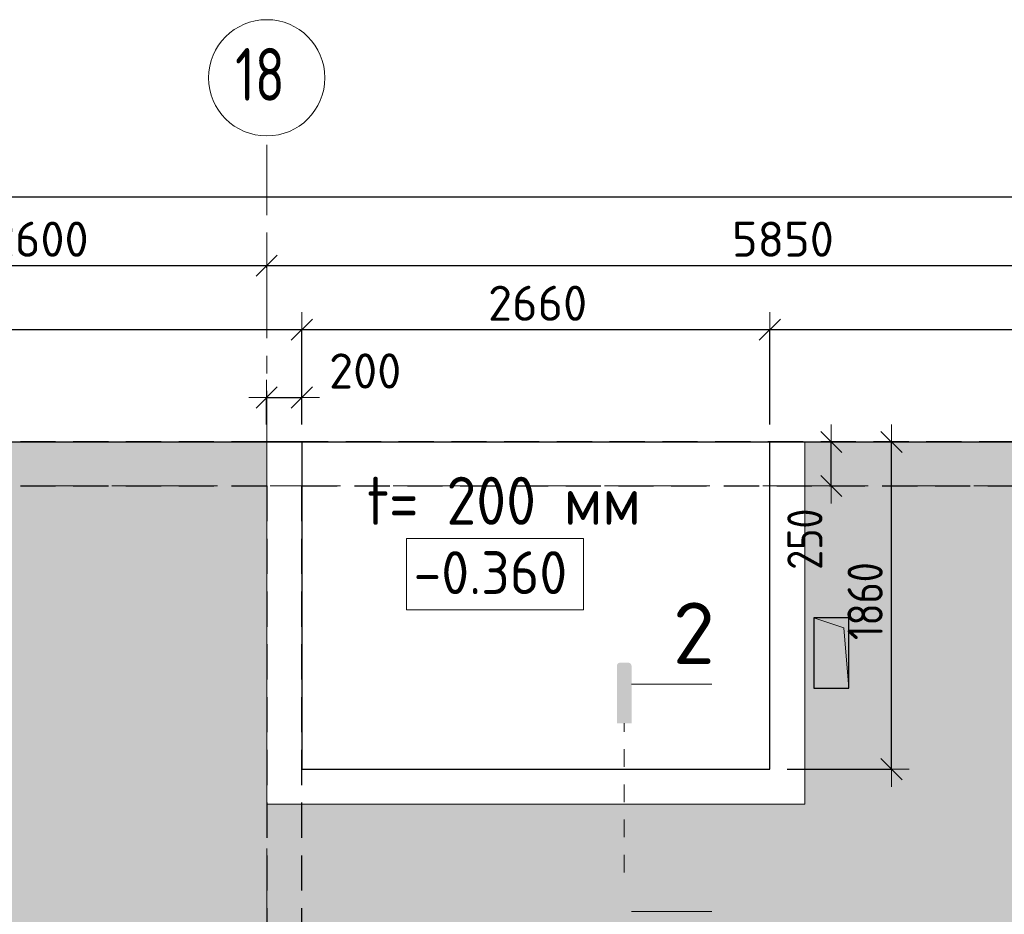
# Model space of a CAD drawing. Header units: metres. Extents: x -38 to 89, y -15 to 19.
# Tile 93 of 120: x 44 to 50, y 14 to 19. Entities that reach past the tile are written whole.
import ezdxf

# ---------------------------------------------------------------- set-up
doc = ezdxf.new("R2010")
doc.units = ezdxf.units.M
doc.header["$PDMODE"] = 65
for name, pattern in [('______11', [0.5, 0.4, -0.05, 0, -0.05]), ('______2', [0.27, 0.2, -0.07]), ('______5', [1.1, 0.8, -0.1, 0.1, -0.1]), ('______9', [0.1, 0, -0.1])]:
    doc.linetypes.add(name, pattern=pattern)
for name, color, linetype, lineweight in [('XR$2$Осевая линия (1)', 7, '______5', 13), ('XR$2$Размерная линия (1)', 7, 'Continuous', 13), ('XR$3$Перекрытие (1)', 7, 'Continuous', 35), ('XR$3$Перекрытие (2)', 7, 'Continuous', 35), ('XR$4$Заливка', 7, 'Continuous', 13), ('XR$4$Перекрытие (1)', 7, 'Continuous', 35), ('XR$4$Перекрытие (2)', 7, 'Continuous', 35), ('XR$4$Размерная линия (1)', 7, 'Continuous', 13), ('XR$4$Текст_ примечание', 7, 'Continuous', 13), ('XR$6$Стена (1)', 7, 'Continuous', 35)]:
    doc.layers.add(name, color=color, linetype=linetype, lineweight=lineweight)
doc.layers.add('XR$3$Макрос проема_ отверстия', color=7, linetype='Continuous', lineweight=13, true_color=0x2d2d2d)
doc.styles.add('ISOCPEUR', font='txt')
doc.dimstyles.new('DIMSTYLE_3', dxfattribs={"dimtxt": 0.2, "dimasz": 0.2, "dimexe": 0, "dimexo": 0, "dimgap": 0.1, "dimtad": 2, "dimdec": 0, "dimlfac": 1000, "dimrnd": 5, "dimzin": 12, "dimdsep": 46, "dimtxsty": 'ISOCPEUR', "dimblk1": 'ALL_ML_STRICH', "dimblk2": 'ALL_ML_STRICH', "dimsah": 1, "dimcen": 0, "dimclrd": 7, "dimclre": 256, "dimclrt": 7, "dimadec": 0, "dimazin": 0, "dimtfac": 1, "dimtdec": 0, "dimtix": 1, "dimtmove": 2, "dimatfit": 3, "dimfxl": 0, "dimtzin": 0, "dimlwd": 0, "dimlwe": -3, "dimarcsym": 0})
doc.dimstyles.new('DIMSTYLE_6', dxfattribs={"dimtxt": 0.2, "dimasz": 0.2, "dimexe": 0, "dimexo": 0, "dimgap": 0.1, "dimtad": 2, "dimdec": 0, "dimlfac": 1000, "dimrnd": 5, "dimzin": 12, "dimdsep": 46, "dimtxsty": 'ISOCPEUR', "dimblk1": 'ALL_ML_STRICH', "dimblk2": 'ALL_ML_STRICH', "dimsah": 1, "dimcen": 0, "dimclrd": 7, "dimclre": 256, "dimclrt": 7, "dimadec": 0, "dimazin": 0, "dimtfac": 1, "dimtdec": 0, "dimtix": 1, "dimtmove": 2, "dimatfit": 3, "dimfxl": 0, "dimtvp": 1.2, "dimtzin": 0, "dimlwd": 0, "dimlwe": -3, "dimarcsym": 0})

# ---------------------------------------------------------------- blocks, each defined once
blk = doc.blocks.new('ALL_ML_STRICH')
at = {"color": 0, "linetype": 'ByBlock', "lineweight": -2}
for p, q in [((-0.3, -0.3), (0.3, 0.3)), ((0, -0.5), (0, 0.5)), ((-1, 0), (0.5, 0))]:
    blk.add_line(p, q, dxfattribs=at)
blk = doc.blocks.new('*D19')
at = {"layer": 'DEFPOINTS', "color": 7, "linetype": 'Continuous', "lineweight": 13, "transparency": 33554687}
for p in [(0.5, 18.0429), (0.5, 17.9468), (61.6, 17.1197)]:
    blk.add_point(p, dxfattribs=at)
at = {"layer": 'XR$2$Размерная линия (1)', "color": 9, "linetype": 'Continuous', "lineweight": -2, "true_color": 0xc7c7c7, "transparency": 33554687}
for p, q in [((0.5, 17.9668), (0.5, 18.0429)), ((61.6, 17.1397), (61.6, 18.0429))]:
    blk.add_line(p, q, dxfattribs=at)
at = {"layer": 'XR$2$Размерная линия (1)', "color": 7, "linetype": 'Continuous', "lineweight": -2, "transparency": 33554687}
blk.add_line((0.5, 18.0429), (61.6, 18.0429), dxfattribs=at)
at = {"layer": 'XR$2$Размерная линия (1)', "color": 7, "linetype": 'Continuous', "lineweight": 13, "transparency": 33554687, "xscale": 0.2, "yscale": 0.2, "zscale": 0.2, "rotation": 180}
blk.add_blockref('ALL_ML_STRICH', (0.5, 18.0429), dxfattribs=at)
at = {"layer": 'XR$2$Размерная линия (1)', "color": 7, "linetype": 'Continuous', "lineweight": 13, "transparency": 33554687, "xscale": 0.2, "yscale": 0.2, "zscale": 0.2}
blk.add_blockref('ALL_ML_STRICH', (61.6, 18.0429), dxfattribs=at)
at = {"layer": 'XR$2$Размерная линия (1)', "color": 7, "linetype": 'Continuous', "lineweight": 13, "transparency": 33554687, "insert": (31.1, 18.1929), "char_height": 0.2, "width": 1, "attachment_point": 5, "style": 'ISOCPEUR'}
blk.add_mtext('\\A1;{61100}', dxfattribs=at)
blk = doc.blocks.new('*D30')
at = {"layer": 'DEFPOINTS', "color": 7, "linetype": 'Continuous', "lineweight": 13, "transparency": 33554687}
for p in [(43.05, 17.6744), (43.05, 17.6528), (45.65, 17.6202)]:
    blk.add_point(p, dxfattribs=at)
at = {"layer": 'XR$2$Размерная линия (1)', "color": 9, "linetype": 'Continuous', "lineweight": -2, "true_color": 0xc7c7c7, "transparency": 33554687}
for p, q in [((43.05, 17.6544), (43.05, 17.6528)), ((45.65, 17.6402), (45.65, 17.6528))]:
    blk.add_line(p, q, dxfattribs=at)
at = {"layer": 'XR$2$Размерная линия (1)', "color": 7, "linetype": 'Continuous', "lineweight": -2, "transparency": 33554687}
blk.add_line((43.05, 17.6528), (45.65, 17.6528), dxfattribs=at)
at = {"layer": 'XR$2$Размерная линия (1)', "color": 7, "linetype": 'Continuous', "lineweight": 13, "transparency": 33554687, "xscale": 0.2, "yscale": 0.2, "zscale": 0.2, "rotation": 180}
blk.add_blockref('ALL_ML_STRICH', (43.05, 17.6528), dxfattribs=at)
at = {"layer": 'XR$2$Размерная линия (1)', "color": 7, "linetype": 'Continuous', "lineweight": 13, "transparency": 33554687, "xscale": 0.2, "yscale": 0.2, "zscale": 0.2}
blk.add_blockref('ALL_ML_STRICH', (45.65, 17.6528), dxfattribs=at)
at = {"layer": 'XR$2$Размерная линия (1)', "color": 7, "linetype": 'Continuous', "lineweight": 13, "transparency": 33554687, "insert": (44.36, 17.8028), "char_height": 0.2, "width": 0.8, "attachment_point": 5, "style": 'ISOCPEUR'}
blk.add_mtext('\\A1;{2600}', dxfattribs=at)
blk = doc.blocks.new('*D31')
at = {"layer": 'DEFPOINTS', "color": 7, "linetype": 'Continuous', "lineweight": 13, "transparency": 33554687}
for p in [(45.65, 17.6528), (45.65, 17.6202), (51.5, 17.3896)]:
    blk.add_point(p, dxfattribs=at)
at = {"layer": 'XR$2$Размерная линия (1)', "color": 9, "linetype": 'Continuous', "lineweight": -2, "true_color": 0xc7c7c7, "transparency": 33554687}
for p, q in [((45.65, 17.6402), (45.65, 17.6528)), ((51.5, 17.4096), (51.5, 17.6528))]:
    blk.add_line(p, q, dxfattribs=at)
at = {"layer": 'XR$2$Размерная линия (1)', "color": 7, "linetype": 'Continuous', "lineweight": -2, "transparency": 33554687}
blk.add_line((45.65, 17.6528), (51.5, 17.6528), dxfattribs=at)
at = {"layer": 'XR$2$Размерная линия (1)', "color": 7, "linetype": 'Continuous', "lineweight": 13, "transparency": 33554687, "xscale": 0.2, "yscale": 0.2, "zscale": 0.2, "rotation": 180}
blk.add_blockref('ALL_ML_STRICH', (45.65, 17.6528), dxfattribs=at)
at = {"layer": 'XR$2$Размерная линия (1)', "color": 7, "linetype": 'Continuous', "lineweight": 13, "transparency": 33554687, "xscale": 0.2, "yscale": 0.2, "zscale": 0.2}
blk.add_blockref('ALL_ML_STRICH', (51.5, 17.6528), dxfattribs=at)
at = {"layer": 'XR$2$Размерная линия (1)', "color": 7, "linetype": 'Continuous', "lineweight": 13, "transparency": 33554687, "insert": (48.585, 17.8028), "char_height": 0.2, "width": 0.8, "attachment_point": 5, "style": 'ISOCPEUR'}
blk.add_mtext('\\A1;{5850}', dxfattribs=at)
blk = doc.blocks.new('Отображение проема', base_point=(-1.158, -49.309))
at = {"layer": 'XR$3$Макрос проема_ отверстия', "true_color": 0x000000, "transparency": 33554687}
blk.add_hatch(color=18, dxfattribs=at).paths.add_polyline_path([(-1.158, -50.109), (-1.045, -49.423), (-0.358, -49.309), (-1.158, -49.309)])
at = {"layer": 'XR$3$Макрос проема_ отверстия', "transparency": 33554687}
for p, q in [((-1.158, -50.109), (-1.158, -49.309)), ((-1.158, -49.309), (-0.358, -49.309)), ((-1.045, -49.423), (-0.358, -49.309)), ((-1.158, -50.109), (-1.045, -49.423))]:
    blk.add_line(p, q, dxfattribs=at)
blk = doc.blocks.new('*D352')
at = {"layer": 'DEFPOINTS', "color": 7, "linetype": 'Continuous', "lineweight": 13, "transparency": 33554687}
for p in [(45.6495, 16.9031), (45.6495, 16.65), (45.85, 16.65)]:
    blk.add_point(p, dxfattribs=at)
at = {"layer": 'XR$4$Размерная линия (1)', "color": 9, "linetype": 'Continuous', "lineweight": -2, "true_color": 0xc7c7c7, "transparency": 33554687}
for p, q in [((45.6495, 16.75), (45.6495, 16.9031)), ((45.85, 16.75), (45.85, 16.9031))]:
    blk.add_line(p, q, dxfattribs=at)
at = {"layer": 'XR$4$Размерная линия (1)', "color": 7, "linetype": 'Continuous', "lineweight": -2, "transparency": 33554687}
blk.add_line((45.6495, 16.9031), (45.85, 16.9031), dxfattribs=at)
at = {"layer": 'XR$4$Размерная линия (1)', "color": 7, "linetype": 'Continuous', "lineweight": 13, "transparency": 33554687, "xscale": 0.2, "yscale": 0.2, "zscale": 0.2, "rotation": 180}
blk.add_blockref('ALL_ML_STRICH', (45.6495, 16.9031), dxfattribs=at)
at = {"layer": 'XR$4$Размерная линия (1)', "color": 7, "linetype": 'Continuous', "lineweight": 13, "transparency": 33554687, "xscale": 0.2, "yscale": 0.2, "zscale": 0.2}
blk.add_blockref('ALL_ML_STRICH', (45.85, 16.9031), dxfattribs=at)
at = {"layer": 'XR$4$Размерная линия (1)', "color": 7, "linetype": 'Continuous', "lineweight": 13, "transparency": 33554687, "insert": (46.2101, 17.0537), "char_height": 0.2, "width": 0.6, "attachment_point": 5, "style": 'ISOCPEUR'}
blk.add_mtext('\\A1;{200}', dxfattribs=at)
blk = doc.blocks.new('*D505')
at = {"layer": 'DEFPOINTS', "color": 7, "linetype": 'Continuous', "lineweight": 13, "transparency": 33554687}
for p in [(32.725, 17.2887), (32.725, 16.65), (45.85, 16.65)]:
    blk.add_point(p, dxfattribs=at)
at = {"layer": 'XR$4$Размерная линия (1)', "color": 9, "linetype": 'Continuous', "lineweight": -2, "true_color": 0xc7c7c7, "transparency": 33554687}
for p, q in [((32.725, 16.75), (32.725, 17.2887)), ((45.85, 16.75), (45.85, 17.2887))]:
    blk.add_line(p, q, dxfattribs=at)
at = {"layer": 'XR$4$Размерная линия (1)', "color": 7, "linetype": 'Continuous', "lineweight": -2, "transparency": 33554687}
blk.add_line((32.725, 17.2887), (45.85, 17.2887), dxfattribs=at)
at = {"layer": 'XR$4$Размерная линия (1)', "color": 7, "linetype": 'Continuous', "lineweight": 13, "transparency": 33554687, "xscale": 0.2, "yscale": 0.2, "zscale": 0.2, "rotation": 180}
blk.add_blockref('ALL_ML_STRICH', (32.725, 17.2887), dxfattribs=at)
at = {"layer": 'XR$4$Размерная линия (1)', "color": 7, "linetype": 'Continuous', "lineweight": 13, "transparency": 33554687, "xscale": 0.2, "yscale": 0.2, "zscale": 0.2}
blk.add_blockref('ALL_ML_STRICH', (45.85, 17.2887), dxfattribs=at)
at = {"layer": 'XR$4$Размерная линия (1)', "color": 7, "linetype": 'Continuous', "lineweight": 13, "transparency": 33554687, "insert": (39.3375, 17.4387), "char_height": 0.2, "width": 1, "attachment_point": 5, "style": 'ISOCPEUR'}
blk.add_mtext('\\A1;{13125}', dxfattribs=at)
blk = doc.blocks.new('*D506')
at = {"layer": 'DEFPOINTS', "color": 7, "linetype": 'Continuous', "lineweight": 13, "transparency": 33554687}
for p in [(45.85, 17.2887), (45.85, 16.65), (48.5105, 16.65)]:
    blk.add_point(p, dxfattribs=at)
at = {"layer": 'XR$4$Размерная линия (1)', "color": 9, "linetype": 'Continuous', "lineweight": -2, "true_color": 0xc7c7c7, "transparency": 33554687}
for p, q in [((45.85, 16.75), (45.85, 17.2887)), ((48.5105, 16.75), (48.5105, 17.2887))]:
    blk.add_line(p, q, dxfattribs=at)
at = {"layer": 'XR$4$Размерная линия (1)', "color": 7, "linetype": 'Continuous', "lineweight": -2, "transparency": 33554687}
blk.add_line((45.85, 17.2887), (48.5105, 17.2887), dxfattribs=at)
at = {"layer": 'XR$4$Размерная линия (1)', "color": 7, "linetype": 'Continuous', "lineweight": 13, "transparency": 33554687, "xscale": 0.2, "yscale": 0.2, "zscale": 0.2, "rotation": 180}
blk.add_blockref('ALL_ML_STRICH', (45.85, 17.2887), dxfattribs=at)
at = {"layer": 'XR$4$Размерная линия (1)', "color": 7, "linetype": 'Continuous', "lineweight": 13, "transparency": 33554687, "xscale": 0.2, "yscale": 0.2, "zscale": 0.2}
blk.add_blockref('ALL_ML_STRICH', (48.5105, 17.2887), dxfattribs=at)
at = {"layer": 'XR$4$Размерная линия (1)', "color": 7, "linetype": 'Continuous', "lineweight": 13, "transparency": 33554687, "insert": (47.1903, 17.4387), "char_height": 0.2, "width": 0.8, "attachment_point": 5, "style": 'ISOCPEUR'}
blk.add_mtext('\\A1;{2660}', dxfattribs=at)
blk = doc.blocks.new('*D507')
at = {"layer": 'DEFPOINTS', "color": 7, "linetype": 'Continuous', "lineweight": 13, "transparency": 33554687}
for p in [(48.5105, 17.2887), (48.5105, 16.65), (51.625, 16.65)]:
    blk.add_point(p, dxfattribs=at)
at = {"layer": 'XR$4$Размерная линия (1)', "color": 9, "linetype": 'Continuous', "lineweight": -2, "true_color": 0xc7c7c7, "transparency": 33554687}
for p, q in [((48.5105, 16.75), (48.5105, 17.2887)), ((51.625, 16.75), (51.625, 17.2887))]:
    blk.add_line(p, q, dxfattribs=at)
at = {"layer": 'XR$4$Размерная линия (1)', "color": 7, "linetype": 'Continuous', "lineweight": -2, "transparency": 33554687}
blk.add_line((48.5105, 17.2887), (51.625, 17.2887), dxfattribs=at)
at = {"layer": 'XR$4$Размерная линия (1)', "color": 7, "linetype": 'Continuous', "lineweight": 13, "transparency": 33554687, "xscale": 0.2, "yscale": 0.2, "zscale": 0.2, "rotation": 180}
blk.add_blockref('ALL_ML_STRICH', (48.5105, 17.2887), dxfattribs=at)
at = {"layer": 'XR$4$Размерная линия (1)', "color": 7, "linetype": 'Continuous', "lineweight": 13, "transparency": 33554687, "xscale": 0.2, "yscale": 0.2, "zscale": 0.2}
blk.add_blockref('ALL_ML_STRICH', (51.625, 17.2887), dxfattribs=at)
at = {"layer": 'XR$4$Размерная линия (1)', "color": 7, "linetype": 'Continuous', "lineweight": 13, "transparency": 33554687, "insert": (50.1178, 17.4387), "char_height": 0.2, "width": 0.8, "attachment_point": 5, "style": 'ISOCPEUR'}
blk.add_mtext('\\A1;{3115}', dxfattribs=at)
blk = doc.blocks.new('*D559')
at = {"layer": 'DEFPOINTS', "color": 7, "linetype": 'Continuous', "lineweight": 13, "transparency": 33554687}
for p in [(48.8331, 16.65), (48.8597, 16.4), (48.8622, 16.4)]:
    blk.add_point(p, dxfattribs=at)
at = {"layer": 'XR$4$Размерная линия (1)', "color": 9, "linetype": 'Continuous', "lineweight": -2, "true_color": 0xc7c7c7, "transparency": 33554687}
for p, q in [((48.9331, 16.65), (48.8597, 16.65)), ((48.8597, 16.4), (48.8597, 16.4))]:
    blk.add_line(p, q, dxfattribs=at)
at = {"layer": 'XR$4$Размерная линия (1)', "color": 7, "linetype": 'Continuous', "lineweight": -2, "transparency": 33554687}
blk.add_line((48.8597, 16.4), (48.8597, 16.65), dxfattribs=at)
at = {"layer": 'XR$4$Размерная линия (1)', "color": 7, "linetype": 'Continuous', "lineweight": 13, "transparency": 33554687, "xscale": 0.2, "yscale": 0.2, "zscale": 0.2}
for p, rotation in [((48.8597, 16.65), 90), ((48.8597, 16.4), 270)]:
    blk.add_blockref('ALL_ML_STRICH', p, dxfattribs=dict(at, rotation=rotation))
at = {"layer": 'XR$4$Размерная линия (1)', "color": 7, "linetype": 'Continuous', "lineweight": 13, "transparency": 33554687, "insert": (48.71, 16.0973), "char_height": 0.2, "width": 0.5, "attachment_point": 5, "rotation": 90, "style": 'ISOCPEUR'}
blk.add_mtext('\\W0.83;\\A1;{250}', dxfattribs=at)
blk = doc.blocks.new('*D560')
at = {"layer": 'DEFPOINTS', "color": 7, "linetype": 'Continuous', "lineweight": 13, "transparency": 33554687}
for p in [(48.51, 16.65), (48.51, 14.79), (49.2024, 14.79)]:
    blk.add_point(p, dxfattribs=at)
at = {"layer": 'XR$4$Размерная линия (1)', "color": 9, "linetype": 'Continuous', "lineweight": -2, "true_color": 0xc7c7c7, "transparency": 33554687}
for p, q in [((48.61, 16.65), (49.2024, 16.65)), ((48.61, 14.79), (49.2024, 14.79))]:
    blk.add_line(p, q, dxfattribs=at)
at = {"layer": 'XR$4$Размерная линия (1)', "color": 7, "linetype": 'Continuous', "lineweight": -2, "transparency": 33554687}
blk.add_line((49.2024, 14.79), (49.2024, 16.65), dxfattribs=at)
at = {"layer": 'XR$4$Размерная линия (1)', "color": 7, "linetype": 'Continuous', "lineweight": 13, "transparency": 33554687, "xscale": 0.2, "yscale": 0.2, "zscale": 0.2}
for p, rotation in [((49.2024, 16.65), 90), ((49.2024, 14.79), 270)]:
    blk.add_blockref('ALL_ML_STRICH', p, dxfattribs=dict(at, rotation=rotation))
at = {"layer": 'XR$4$Размерная линия (1)', "color": 7, "linetype": 'Continuous', "lineweight": 13, "transparency": 33554687, "insert": (49.0524, 15.745), "char_height": 0.2, "width": 0.666667, "attachment_point": 5, "rotation": 90, "style": 'ISOCPEUR'}
blk.add_mtext('\\W0.83;\\A1;{1860}', dxfattribs=at)

msp = doc.modelspace()

# ---------------------------------------------------------------- hatches: boundary and pattern name
at = {"linetype": 'Continuous', "lineweight": 25, "true_color": 0x000000, "transparency": 33554687}
msp.add_hatch(color=18, dxfattribs=at).paths.add_polyline_path([(47.7243, 15.3785), (47.7238, 15.381), (47.7229, 15.3834), (47.7218, 15.3857), (47.7204, 15.3879), (47.7187, 15.3898), (47.7168, 15.3915), (47.7147, 15.3929), (47.7124, 15.394), (47.71, 15.3948), (47.7074, 15.3953), (47.7049, 15.3955), (47.6604, 15.3955), (47.6578, 15.3953), (47.6553, 15.3948), (47.6529, 15.394), (47.6506, 15.3929), (47.6485, 15.3915), (47.6466, 15.3898), (47.6449, 15.3879), (47.6435, 15.3857), (47.6423, 15.3834), (47.6415, 15.381), (47.641, 15.3785), (47.6408, 15.376), (47.6408, 15.051), (47.7244, 15.051), (47.7244, 15.376)])
msp.add_hatch(color=18, dxfattribs=at).paths.add_polyline_path([(47.7243, 13.8755), (47.7238, 13.873), (47.7229, 13.8706), (47.7218, 13.8683), (47.7204, 13.8662), (47.7187, 13.8643), (47.7168, 13.8626), (47.7147, 13.8611), (47.7124, 13.86), (47.71, 13.8592), (47.7074, 13.8587), (47.7049, 13.8585), (47.6604, 13.8585), (47.6578, 13.8587), (47.6553, 13.8592), (47.6529, 13.86), (47.6506, 13.8611), (47.6485, 13.8626), (47.6466, 13.8643), (47.6449, 13.8662), (47.6435, 13.8683), (47.6423, 13.8706), (47.6415, 13.873), (47.641, 13.8755), (47.6408, 13.8781), (47.6408, 14.2031), (47.7244, 14.2031), (47.7244, 13.8781)], flags=16)
at = {"layer": 'XR$4$Заливка', "linetype": 'Continuous', "lineweight": 13, "true_color": 0xf1f1f1, "transparency": 33554687}
h = msp.add_hatch(color=7, dxfattribs=at)
h.paths.add_polyline_path([(32.725, -0.25), (38.6498, -0.25), (38.6498, 0.95), (41.525, 0.95), (41.525, -0.25), (45.35, -0.25), (45.35, 0.95), (47.8219, 0.95), (47.85, 1), (47.85, 1.4), (48.05, 1.4), (48.05, 1), (48.0781, 1), (48.225, 0.95), (48.225, -0.25), (52.25, -0.25), (52.25, 0.95), (54.6219, 0.95), (54.65, 1), (54.65, 1.4), (54.85, 1.4), (54.85, 1), (54.8781, 1), (55.05, 0.95), (55.05, 1.4), (55.25, 1.4), (55.25, 1), (55.2781, 1), (57.65, 0.95), (57.65, -0.25), (61.85, -0.25), (61.85, 16.65), (54.2, 16.65), (54.2, 15.4), (51.8281, 15.4), (51.8, 15.35), (51.8, 14.95), (51.6, 14.95), (51.6, 15.35), (51.5719, 15.35), (51.425, 15.4), (51.425, 15.3719), (51.375, 15.25), (51.175, 15.25), (51.175, 15.65), (51.375, 15.65), (51.375, 15.6781), (51.425, 15.85), (51.175, 15.85), (51.175, 16.25), (51.375, 16.25), (51.375, 16.2781), (51.425, 16.65), (48.7105, 16.65), (48.71, 14.5903), (45.65, 14.5903), (45.65, 16.65), (42.85, 16.65), (42.85, 11.79), (41.0797, 11.79), (41.0797, 16.65), (32.725, 16.65)])
h.paths.add_polyline_path([(51.375, 12.25), (51.175, 12.25), (51.175, 12.65), (51.375, 12.65)], flags=16)
h.paths.add_polyline_path([(51.175, 13.85), (51.375, 13.85), (51.375, 13.45), (51.175, 13.45)], flags=16)
h.paths.add_polyline_path([(43.05, 15.675), (43.05, 15.625), (43, 15.625), (43, 15.675)], flags=16)
h.paths.add_polyline_path([(43.1, 16.4), (43.2, 16.4), (43.2, 16.2), (43.1, 16.2)], flags=16)
h.paths.add_polyline_path([(47.825, 6.6), (48.025, 6.6), (48.025, 6.25), (47.825, 6.25)], flags=16)
h.paths.add_polyline_path([(51.175, 15.05), (51.375, 15.05), (51.375, 14.65), (51.175, 14.65)], flags=16)
h.paths.add_polyline_path([(33.175, 10), (33.175, 9.65), (32.975, 9.65), (32.975, 10)], flags=16)
h.paths.add_polyline_path([(32.95, 11.29), (32.95, 11.54), (33.2, 11.54), (33.2, 11.29)], flags=16)
h.paths.add_polyline_path([(35.325, 11.68), (35.725, 11.68), (35.725, 11.28), (35.325, 11.28)], flags=16)
h.paths.add_polyline_path([(51.175, 14.45), (51.375, 14.45), (51.375, 14.05), (51.175, 14.05)], flags=16)
h.paths.add_polyline_path([(33.325, 6.79), (33.325, 6.59), (32.975, 6.59), (32.975, 6.79)], flags=16)
h.paths.add_polyline_path([(41.0147, 9.52), (41.5147, 9.52), (41.5147, 9.36), (41.0147, 9.36)], flags=16)
h.paths.add_polyline_path([(51.6, 10.32), (51.95, 10.32), (51.95, 10.12), (51.6, 10.12)], flags=16)
h.paths.add_polyline_path([(51.6, 12.88), (52, 12.88), (52, 12.48), (51.6, 12.48)], flags=16)
h.paths.add_polyline_path([(46.15, 7.2), (46.55, 7.2), (46.55, 6.8), (46.15, 6.8)], flags=16)
h.paths.add_polyline_path([(46.8505, 7.08), (46.8505, 7.28), (47.0505, 7.28), (47.0505, 7.08)], flags=16)
h.paths.add_polyline_path([(47.8505, 7.08), (47.8505, 7.28), (48.0505, 7.28), (48.0505, 7.08)], flags=16)
h.paths.add_polyline_path([(52.125, 9.38), (52.125, 9.22), (51.625, 9.22), (51.625, 9.38)], flags=16)
h.paths.add_polyline_path([(49.96, 9.37), (49.96, 9.12), (49.71, 9.12), (49.71, 9.37)], flags=16)
h.paths.add_polyline_path([(51, 7), (51, 7.2), (51.35, 7.2), (51.35, 7)], flags=16)
h.paths.add_polyline_path([(52.585, 9.38), (52.585, 9.22), (52.285, 9.22), (52.285, 9.38)], flags=16)
h.paths.add_polyline_path([(52.8, 9.4019), (53.15, 9.4019), (53.15, 9.2019), (52.8, 9.2019)], flags=16)
h.paths.add_polyline_path([(53.57, 9), (53.92, 9), (53.92, 8.8), (53.57, 8.8)], flags=16)
h.paths.add_polyline_path([(54.04, 8.8), (54.04, 9), (54.24, 9), (54.24, 8.8)], flags=16)
h.paths.add_polyline_path([(54.425, 6.7), (54.425, 7.1), (54.825, 7.1), (54.825, 6.7)], flags=16)
h.paths.add_polyline_path([(54.945, 10.7), (54.545, 10.7), (54.545, 11.1), (54.945, 11.1)], flags=16)
h.paths.add_polyline_path([(54.62, 8.75), (54.62, 8.95), (54.97, 8.95), (54.97, 8.75)], flags=16)
h.paths.add_polyline_path([(54.825, 6.15), (54.625, 6.15), (54.625, 6.5), (54.825, 6.5)], flags=16)
h.paths.add_polyline_path([(55.075, 6.18), (55.075, 6.58), (55.475, 6.58), (55.475, 6.18)], flags=16)
h.paths.add_polyline_path([(55.125, 5.3), (55.075, 5.3), (55.075, 5.35), (55.125, 5.35)], flags=16)
h.paths.add_polyline_path([(55.075, 5.85), (55.075, 5.9), (55.125, 5.9), (55.125, 5.85)], flags=16)
h.paths.add_polyline_path([(55.275, 10.725), (55.225, 10.725), (55.225, 10.775), (55.275, 10.775)], flags=16)
h.paths.add_polyline_path([(55.775, 10.725), (55.775, 10.775), (55.825, 10.775), (55.825, 10.725)], flags=16)
h.paths.add_polyline_path([(57.2, 6.17), (56.95, 6.17), (56.95, 6.62), (57.2, 6.62)], flags=16)
h.paths.add_polyline_path([(57.2, 9.19), (57.6, 9.19), (57.6, 8.79), (57.2, 8.79)], flags=16)
h.paths.add_polyline_path([(41.35, 1), (41.15, 1), (41.15, 1.4), (41.35, 1.4)], flags=16)
h.paths.add_polyline_path([(61.6, 9.8), (61.4, 9.8), (61.4, 10.3), (61.6, 10.3)], flags=16)
h.paths.add_polyline_path([(33.3499, 8.9317), (33.3499, 8.5317), (32.9499, 8.5317), (32.9499, 8.9317)], flags=16)
h.paths.add_polyline_path([(38.75, 16.35), (38.95, 16.35), (38.95, 16.25), (38.75, 16.25)], flags=16)
h.paths.add_polyline_path([(39.05, 6.85), (38.85, 6.85), (38.85, 7.2), (39.05, 7.2)], flags=16)
h.paths.add_polyline_path([(42.85, 9.125), (42.15, 9.125), (42.15, 9.505), (42.85, 9.505)], flags=16)
h.paths.add_polyline_path([(42.62, 7.17), (43.02, 7.17), (43.02, 6.87), (42.62, 6.87)], flags=16)
h.paths.add_polyline_path([(35.0662, 5.757), (35.081, 5.7366), (35.0888, 5.7126), (35.0888, 5.6874), (35.081, 5.6634), (35.0662, 5.643), (35.0458, 5.6281), (35.0218, 5.6203), (34.9965, 5.6203), (34.9725, 5.6281), (34.9521, 5.643), (34.9373, 5.6634), (34.9295, 5.6874), (34.9295, 5.7126), (34.9373, 5.7366), (34.9521, 5.757), (34.9725, 5.7719), (34.9965, 5.7797), (35.0218, 5.7797), (35.0458, 5.7719)], flags=16)
h.paths.add_polyline_path([(45.15, 7.15), (45.15, 7.2), (45.2, 7.2), (45.2, 7.15)], flags=16)
h.paths.add_polyline_path([(45.75, 7.15), (45.7, 7.15), (45.7, 7.2), (45.75, 7.2)], flags=16)
h.paths.add_polyline_path([(45.9, 11.4), (45.9, 11.65), (46.15, 11.65), (46.15, 11.4)], flags=16)
h.paths.add_polyline_path([(41.935, 9.36), (41.665, 9.36), (41.665, 9.52), (41.935, 9.52)], flags=16)
h.paths.add_polyline_path([(48.275, 5.8), (48.275, 5.85), (48.325, 5.85), (48.325, 5.8)], flags=16)
h.paths.add_polyline_path([(48.625, 11.68), (48.625, 11.28), (48.225, 11.28), (48.225, 11.68)], flags=16)
h.paths.add_polyline_path([(41.35, 6.87), (40.95, 6.87), (40.95, 7.27), (41.35, 7.27)], flags=16)
h.paths.add_polyline_path([(37.1, 4.7), (37.05, 4.7), (37.05, 4.75), (37.1, 4.75)], flags=16)
h.paths.add_polyline_path([(41.575, 6.32), (41.575, 6.67), (41.775, 6.67), (41.775, 6.32)], flags=16)
h.paths.add_polyline_path([(39.2126, 4.76), (39.1874, 4.76), (39.1634, 4.7678), (39.143, 4.7827), (39.1281, 4.8031), (39.1203, 4.8271), (39.1203, 4.8523), (39.1281, 4.8763), (39.143, 4.8967), (39.1634, 4.9116), (39.1874, 4.9194), (39.2126, 4.9194), (39.2366, 4.9116), (39.257, 4.8967), (39.2719, 4.8763), (39.2797, 4.8523), (39.2797, 4.8271), (39.2719, 4.8031), (39.257, 4.7827), (39.2366, 4.7678)], flags=16)
h.paths.add_polyline_path([(42.005, 6.87), (41.605, 6.87), (41.605, 7.27), (42.005, 7.27)], flags=16)
h.paths.add_polyline_path([(37.1, 4.2), (37.1, 4.15), (37.05, 4.15), (37.05, 4.2)], flags=16)
h.paths.add_polyline_path([(41.1259, 6.47), (41.1259, 6.67), (41.3259, 6.67), (41.3259, 6.47)], flags=16)
h.paths.add_polyline_path([(48.65, 6.8), (48.25, 6.8), (48.25, 7.2), (48.65, 7.2)], flags=16)
h.paths.add_polyline_path([(48.275, 6.35), (48.275, 6.4), (48.325, 6.4), (48.325, 6.35)], flags=16)
h.paths.add_polyline_path([(48.87, 11.08), (48.87, 10.88), (48.52, 10.88), (48.52, 11.08)], flags=16)
h.paths.add_polyline_path([(49.4, 6.8), (49.4, 7.1), (49.8, 7.1), (49.8, 6.8)], flags=16)

# ---------------------------------------------------------------- linework, layer by layer
at = {"color": 7, "linetype": 'Continuous', "lineweight": 13, "transparency": 33554687}
for p, q in [((47.7244, 15.274), (48.1812, 15.274)), ((47.7244, 13.9801), (48.1812, 13.9801))]:
    msp.add_line(p, q, dxfattribs=at)
at = {"color": 7, "linetype": '______9', "lineweight": 13, "transparency": 33554687}
msp.add_line((47.6826, 14.2031), (47.6826, 15.051), dxfattribs=at)
at = {"layer": 'XR$2$Осевая линия (1)', "color": 253, "linetype": '______11', "lineweight": 13, "true_color": 0xa0a0a0, "transparency": 33554687}
for p, q in [((45.65, 6.74), (45.65, 18.35)), ((-2.63, 16.4), (62.6, 16.4))]:
    msp.add_line(p, q, dxfattribs=at)
at = {"layer": 'XR$2$Осевая линия (1)', "color": 7, "linetype": 'Continuous', "lineweight": 13, "transparency": 33554687}
msp.add_circle((45.6504, 18.7201), 0.3304, dxfattribs=at)
at = {"layer": 'XR$3$Перекрытие (1)', "color": 7, "linetype": 'Continuous', "lineweight": 13, "transparency": 33554687}
for p, q in [((45.85, 16.65), (42.85, 16.65)), ((45.85, 14.79), (45.85, 16.65)), ((48.5105, 16.65), (48.51, 14.79)), ((51.625, 16.65), (48.5105, 16.65)), ((48.7605, 15.65), (48.7605, 15.25)), ((48.9605, 15.65), (48.7605, 15.65)), ((48.9605, 15.25), (48.9605, 15.65)), ((48.7605, 15.25), (48.9605, 15.25)), ((48.51, 14.79), (45.85, 14.79))]:
    msp.add_line(p, q, dxfattribs=at)
at = {"layer": 'XR$3$Перекрытие (2)', "color": 7, "linetype": 'Continuous', "lineweight": 13, "transparency": 33554687}
for p, q in [((45.65, 16.65), (45.65, 14.5903)), ((48.7105, 16.65), (45.65, 16.65)), ((48.71, 14.5903), (48.7105, 16.65)), ((45.65, 14.5903), (48.71, 14.5903))]:
    msp.add_line(p, q, dxfattribs=at)
at = {"layer": 'XR$4$Перекрытие (1)', "color": 7, "linetype": 'Continuous', "lineweight": 25, "transparency": 33554687}
for p, q in [((42.85, 16.65), (45.85, 16.65)), ((45.85, 16.65), (45.85, 14.79)), ((48.51, 14.79), (48.5105, 16.65)), ((48.5105, 16.65), (51.625, 16.65)), ((48.7605, 15.65), (48.7605, 15.25)), ((48.9605, 15.65), (48.7605, 15.65)), ((48.9605, 15.25), (48.9605, 15.65)), ((48.7605, 15.25), (48.9605, 15.25)), ((45.85, 14.79), (48.51, 14.79))]:
    msp.add_line(p, q, dxfattribs=at)
at = {"layer": 'XR$4$Перекрытие (2)', "color": 7, "linetype": '______2', "lineweight": 18, "transparency": 33554687}
for p, q in [((45.65, 14.5903), (45.65, 16.65)), ((48.7105, 16.65), (48.71, 14.5903)), ((48.71, 14.5903), (45.65, 14.5903))]:
    msp.add_line(p, q, dxfattribs=at)
at = {"layer": 'XR$4$Перекрытие (2)', "color": 7, "linetype": 'Continuous', "lineweight": 25, "transparency": 33554687}
msp.add_line((45.85, 16.65), (48.5105, 16.65), dxfattribs=at)
at = {"layer": 'XR$4$Текст_ примечание', "color": 7, "linetype": 'Continuous', "lineweight": 13, "transparency": 33554687}
msp.add_lwpolyline([(46.4442, 15.696), (47.4517, 15.696), (47.4517, 16.1022), (46.4442, 16.1022), (46.4442, 15.696)], dxfattribs=at)
at = {"layer": 'XR$6$Стена (1)', "color": 253, "linetype": '______2', "lineweight": -3, "true_color": 0xa0a0a0, "transparency": 33554687}
for p, q in [((45.65, 16.65), (32.95, 16.65)), ((45.85, 16.65), (45.65, 16.65)), ((51.4, 16.65), (45.85, 16.65)), ((43.05, 16.4), (45.65, 16.4)), ((45.65, 16.4), (45.65, 10.8)), ((45.85, 9), (45.85, 16.4)), ((45.85, 16.4), (51.375, 16.4))]:
    msp.add_line(p, q, dxfattribs=at)

# ---------------------------------------------------------------- block references
at = {"layer": 'XR$3$Макрос проема_ отверстия', "transparency": 33554687, "xscale": 0.4999999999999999, "yscale": 0.25, "rotation": 270}
msp.add_blockref('Отображение проема', (48.9605, 15.65), dxfattribs=at)

# ---------------------------------------------------------------- texts
at = {"color": 7, "linetype": 'Continuous', "lineweight": 13, "transparency": 33554687, "insert": (48.0785, 15.563), "char_height": 0.35, "width": 0.381111, "attachment_point": 5, "style": 'ISOCPEUR'}
msp.add_mtext('\\A1;{\\fISOCPEUR|i0|b0;\\H0.350000;\\W1.000000;\\C7;2}\\P', dxfattribs=at)
at = {"layer": 'XR$2$Осевая линия (1)', "color": 7, "linetype": 'Continuous', "lineweight": 13, "transparency": 33554687, "insert": (45.4704, 18.5896), "char_height": 0.3, "width": 0.472281, "attachment_point": 7, "style": 'ISOCPEUR'}
msp.add_mtext('\\W0.75;18', dxfattribs=at)
at = {"layer": 'XR$4$Текст_ примечание', "color": 7, "linetype": 'Continuous', "lineweight": 13, "transparency": 33554687, "attachment_point": 7, "style": 'ISOCPEUR'}
for s, insert, char_height, width in [('\\A1;{\\fISOCPEUR|i0|b0;\\H0.273000;\\W0.909091;\\C7;t= 200 мм}\\P', (46.219, 16.1794), 0.273, 1.65894), ('\\W0.95;-0.360', (46.4848, 15.7854), 0.24375, 1.041166)]:
    msp.add_mtext(s, dxfattribs=dict(at, insert=insert, char_height=char_height, width=width))

# ---------------------------------------------------------------- dimensions: what is measured, and where the dimension line sits
at = {"layer": 'XR$2$Размерная линия (1)', "color": 7, "linetype": 'Continuous', "lineweight": 13, "transparency": 33554687}
for base, p1, p2, picture, middle in [((61.6, 18.0429), (0.5, 17.9668), (61.6, 17.1397), '*D19', (31.1, 18.1929)), ((45.65, 17.6528), (43.05, 17.6544), (45.65, 17.6402), '*D30', (44.36, 17.8028)), ((51.5, 17.6528), (45.65, 17.6402), (51.5, 17.4096), '*D31', (48.585, 17.8028))]:
    dim = msp.add_linear_dim(base=base, p1=p1, p2=p2, dimstyle='DIMSTYLE_3', override={"dimpost": '<>', "dimclrd": 7, "dimclre": 9, "dimclrt": 7, "dimlwd": 0, "dimlwe": 65533}, dxfattribs=at)
    dim.commit()
    dim.dimension.update_dxf_attribs({"geometry": picture, "text_midpoint": middle, "dimtype": 160})
at = {"layer": 'XR$4$Размерная линия (1)', "color": 7, "linetype": 'Continuous', "lineweight": 13, "transparency": 33554687}
for base, p1, p2, dimstyle, picture, middle in [((45.85, 17.2887), (32.725, 16.75), (45.85, 16.75), 'DIMSTYLE_3', '*D505', (39.3375, 17.4387)), ((48.51054, 17.28873), (45.85, 16.75), (48.51054, 16.75), 'DIMSTYLE_3', '*D506', (47.19027, 17.43873)), ((51.625, 17.28873), (48.51054, 16.75), (51.625, 16.75), 'DIMSTYLE_3', '*D507', (50.11777, 17.43873)), ((45.85, 16.90313), (45.64946, 16.75), (45.85, 16.75), 'DIMSTYLE_6', '*D352', (46.21007, 17.05367))]:
    dim = msp.add_linear_dim(base=base, p1=p1, p2=p2, dimstyle=dimstyle, override={"dimpost": '<>', "dimclrd": 7, "dimclre": 9, "dimclrt": 7, "dimlwd": 0, "dimlwe": 65533}, dxfattribs=at)
    dim.commit()
    dim.dimension.update_dxf_attribs({"geometry": picture, "text_midpoint": middle, "dimtype": 160})
for base, p1, p2, dimstyle, picture, middle in [((49.2024, 16.65), (48.61, 14.79), (48.61, 16.65), 'DIMSTYLE_3', '*D560', (49.0524, 15.745)), ((48.8597, 16.65), (48.8597, 16.4), (48.9331, 16.65), 'DIMSTYLE_6', '*D559', (48.71, 16.0973))]:
    dim = msp.add_linear_dim(base=base, p1=p1, p2=p2, angle=90, dimstyle=dimstyle, override={"dimpost": '<>', "dimclrd": 7, "dimclre": 9, "dimclrt": 7, "dimlwd": 0, "dimlwe": 65533}, dxfattribs=at)
    dim.commit()
    dim.dimension.update_dxf_attribs({"geometry": picture, "text_midpoint": middle, "dimtype": 160})

doc.saveas('drawing.dxf')
